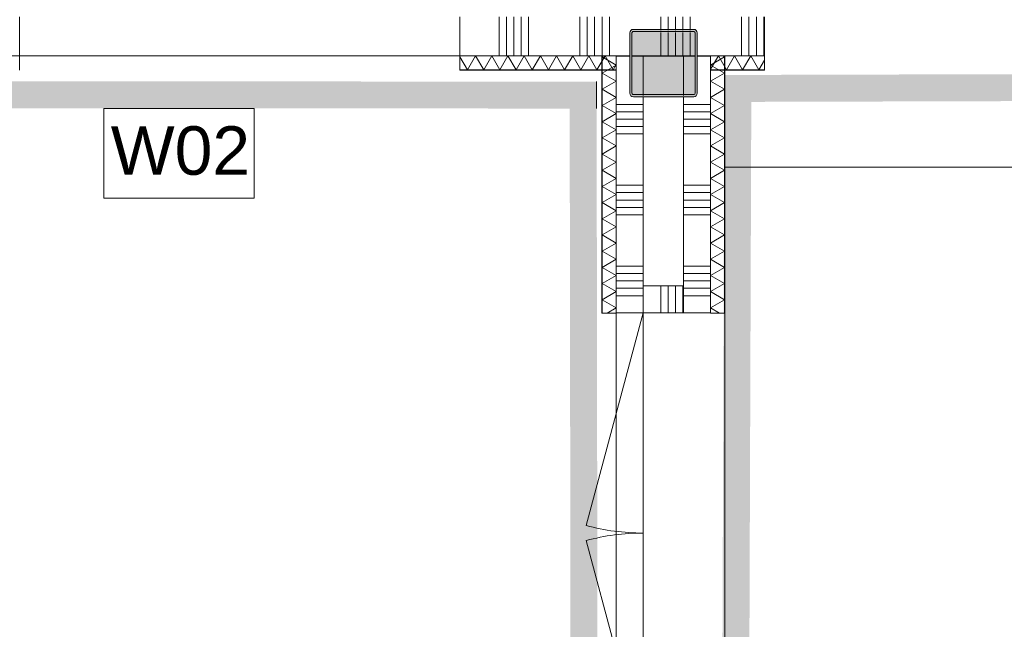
# Model space of a CAD drawing. Header units: millimetres. Extents: x -409 to 257590, y -7854 to 67330.
# Tile 82 of 205: x 43221 to 46875, y 19162 to 21424. Entities that reach past the tile are written whole.
import ezdxf

# ---------------------------------------------------------------- set-up
doc = ezdxf.new("R2010")
doc.units = ezdxf.units.MM
doc.header["$MEASUREMENT"] = 0
for name, color, linetype in [('New_22 NC Binnenwanden', 7, 'Continuous'), ('New_22 NC Binnenwanden Deuren', 7, 'Continuous'), ('New_22 NC Binnenwanden Doorsnede-arcering', 7, 'Continuous'), ('New_22 NC Binnenwanden Laagscheidingslijnen', 7, 'Continuous'), ('New_Info Wandafwerking aanduiding', 7, 'Continuous'), ('New_Info Wandafwerking aanduiding Doorsnede-arcering', 7, 'Continuous'), ('New_Z Ruimtefuncties Zone omranding', 7, 'Continuous'), ('S-COLS-____-OTLN.RVT S', 7, 'Continuous'), ('S-COLS-____-OTLN.RVT S 2D arcering', 7, 'Continuous')]:
    doc.layers.add(name, color=color, linetype=linetype)
doc.styles.add('GENERATED_STYLE_1', font='txt')

# ---------------------------------------------------------------- blocks, each defined once
blk = doc.blocks.new('*X49')
at = {"layer": 'New_22 NC Binnenwanden Doorsnede-arcering', "color": 254, "linetype": 'Continuous', "lineweight": 0, "true_color": 0xe9ebeb}
for p, q in [((45000, 21435), (45000, 21398.3)), ((45027.4, 21435), (45027.4, 21398.3)), ((45054.9, 21435), (45054.9, 21398.3)), ((45082.3, 21435), (45082.3, 21398.3)), ((45109.7, 21435), (45109.7, 21398.3)), ((45300, 21435), (45300, 21398.3)), ((45327.4, 21435), (45327.4, 21398.3)), ((45354.9, 21435), (45354.9, 21398.3)), ((45382.3, 21435), (45382.3, 21398.3)), ((45409.7, 21435), (45409.7, 21398.3)), ((45600, 21435), (45600, 21398.3)), ((45627.4, 21435), (45627.4, 21398.3)), ((45654.9, 21435), (45654.9, 21398.3)), ((45682.3, 21435), (45682.3, 21398.3)), ((45709.7, 21435), (45709.7, 21398.3)), ((45900, 21435), (45900, 21398.3)), ((45927.4, 21435), (45927.4, 21398.3)), ((45954.9, 21435), (45954.9, 21398.3)), ((45982.3, 21435), (45982.3, 21398.3)), ((45000, 21398.3), (45000, 21290)), ((45027.4, 21398.3), (45027.4, 21290)), ((45054.9, 21398.3), (45054.9, 21290)), ((45082.3, 21398.3), (45082.3, 21290)), ((45109.7, 21398.3), (45109.7, 21290)), ((45300, 21398.3), (45300, 21290)), ((45327.4, 21398.3), (45327.4, 21290)), ((45354.9, 21398.3), (45354.9, 21290)), ((45382.3, 21398.3), (45382.3, 21290)), ((45409.7, 21398.3), (45409.7, 21290)), ((45600, 21398.3), (45600, 21385)), ((45627.4, 21398.3), (45627.4, 21385)), ((45654.9, 21398.3), (45654.9, 21385)), ((45682.3, 21398.3), (45682.3, 21385)), ((45709.7, 21398.3), (45709.7, 21385)), ((45900, 21398.3), (45900, 21290)), ((45927.4, 21398.3), (45927.4, 21290)), ((45954.9, 21398.3), (45954.9, 21290)), ((45982.3, 21398.3), (45982.3, 21290))]:
    blk.add_line(p, q, dxfattribs=at)
blk = doc.blocks.new('*X55')
at = {"layer": 'New_22 NC Binnenwanden Doorsnede-arcering', "color": 254, "linetype": 'Continuous', "lineweight": 0, "true_color": 0xe9ebeb}
for p, q in [((45600, 21377), (45600, 21290)), ((45627.4, 21377), (45627.4, 21290)), ((45654.9, 21377), (45654.9, 21290)), ((45682.3, 21377), (45682.3, 21290)), ((45709.7, 21377), (45709.7, 21290))]:
    blk.add_line(p, q, dxfattribs=at)
blk = doc.blocks.new('D2 22')
at = {"layer": 'New_22 NC Binnenwanden Deuren', "color": 1, "linetype": 'Continuous', "lineweight": 0}
for p, q in [((-817, 0), (-27.8, 211.5)), ((817, 0), (27.8, 211.5)), ((-817, 0), (0, 0)), ((817, 0), (0, 0))]:
    blk.add_line(p, q, dxfattribs=at)
at = {"layer": 'New_22 NC Binnenwanden Deuren', "color": 7, "linetype": 'Continuous', "lineweight": 0}
for p, q in [((-817, -25), (-817, -139)), ((-817, -25), (-817, -139)), ((817, -25), (817, -139)), ((817, -25), (817, -139)), ((-817, -139), (-817, -170)), ((817, -139), (817, -170))]:
    blk.add_line(p, q, dxfattribs=at)
at = {"layer": 'New_22 NC Binnenwanden Deuren', "color": 1, "linetype": 'Continuous', "lineweight": 0}
for centre, start, end in [((-817, 0), 0, 15), ((817, 0), 165, 180)]:
    blk.add_arc(centre, 817, start, end, dxfattribs=at)
blk = doc.blocks.new('D1 22')
at = {"layer": 'New_22 NC Binnenwanden Deuren', "color": 1, "linetype": 'Continuous', "lineweight": 0}
for q in [(-481.8, 267.6), (-517, 0)]:
    blk.add_line((517, 0), q, dxfattribs=at)
at = {"layer": 'New_22 NC Binnenwanden Deuren', "color": 7, "linetype": 'Continuous', "lineweight": 0}
for p, q in [((-517, -25), (-517, -139)), ((-517, -25), (-517, -139)), ((517, -25), (517, -139)), ((517, -25), (517, -139)), ((-517, -139), (-517, -170)), ((517, -139), (517, -170))]:
    blk.add_line(p, q, dxfattribs=at)
at = {"layer": 'New_22 NC Binnenwanden Deuren', "color": 1, "linetype": 'Continuous', "lineweight": 0}
blk.add_arc((517, 0), 1034, 165, 180, dxfattribs=at)
blk = doc.blocks.new('Wall_3_2', base_point=(33309.9, 21290))
at = {"layer": 'New_22 NC Binnenwanden', "color": 8, "linetype": 'Continuous', "lineweight": 0, "true_color": 0x778488}
for p, q in [((44855.1, 21435), (44855.1, 21321)), ((45985, 21435), (45985, 21321)), ((44855.1, 21321), (44855.1, 21290)), ((45985, 21321), (45985, 21290))]:
    blk.add_line(p, q, dxfattribs=at)
at = {"layer": 'New_22 NC Binnenwanden', "color": 8, "linetype": 'Continuous', "lineweight": 0, "true_color": 0x778488, "flags": 128}
for points in [[(44855.1, 21290), (45485, 21290)], [(45493, 21290), (45727, 21290)], [(45735, 21290), (45985, 21290)]]:
    blk.add_lwpolyline(points, dxfattribs=at)
at = {"layer": 'New_22 NC Binnenwanden', "color": 8, "lineweight": 0, "true_color": 0x778488}
for name in ['*X49', '*X55']:
    blk.add_blockref(name, (0, 0), dxfattribs=at)
at = {"layer": 'New_22 NC Binnenwanden Deuren', "color": 1, "linetype": 'Continuous', "lineweight": 0, "zscale": 1000}
blk.add_blockref('D1 22', (46502, 21460), dxfattribs=at)
at = {"layer": 'New_22 NC Binnenwanden Deuren', "color": 1, "linetype": 'Continuous', "lineweight": 0, "xscale": -1, "zscale": 1000}
blk.add_blockref('D2 22', (44038.1, 21460), dxfattribs=at)
blk = doc.blocks.new('*X224')
at = {"layer": 'New_22 NC Binnenwanden Doorsnede-arcering', "color": 254, "linetype": 'Continuous', "lineweight": 0, "true_color": 0xe9ebeb}
for p, q in [((45685, 21109.7), (45785, 21109.7)), ((45685, 21082.3), (45785, 21082.3)), ((45685, 21054.9), (45785, 21054.9)), ((45685, 21027.4), (45785, 21027.4)), ((45685, 21000), (45785, 21000)), ((45685, 20809.7), (45785, 20809.7)), ((45685, 20782.3), (45785, 20782.3)), ((45685, 20754.9), (45785, 20754.9)), ((45685, 20727.4), (45785, 20727.4)), ((45685, 20700), (45785, 20700)), ((45685, 20509.7), (45785, 20509.7)), ((45685, 20482.3), (45785, 20482.3)), ((45685, 20454.9), (45785, 20454.9)), ((45685, 20427.4), (45785, 20427.4)), ((45685, 20400), (45785, 20400))]:
    blk.add_line(p, q, dxfattribs=at)
blk = doc.blocks.new('*X233')
at = {"layer": 'New_22 NC Binnenwanden Doorsnede-arcering', "color": 254, "linetype": 'Continuous', "lineweight": 0, "true_color": 0xe9ebeb}
for p, q in [((45435, 21109.7), (45535, 21109.7)), ((45435, 21082.3), (45535, 21082.3)), ((45435, 21054.9), (45535, 21054.9)), ((45435, 21027.4), (45535, 21027.4)), ((45435, 21000), (45535, 21000)), ((45435, 20809.7), (45535, 20809.7)), ((45435, 20782.3), (45535, 20782.3)), ((45435, 20754.9), (45535, 20754.9)), ((45435, 20727.4), (45535, 20727.4)), ((45435, 20700), (45535, 20700)), ((45435, 20509.7), (45535, 20509.7)), ((45435, 20482.3), (45535, 20482.3)), ((45435, 20454.9), (45535, 20454.9)), ((45435, 20427.4), (45535, 20427.4)), ((45435, 20400), (45535, 20400))]:
    blk.add_line(p, q, dxfattribs=at)
blk = doc.blocks.new('D2 22_3')
at = {"layer": 'New_22 NC Binnenwanden Deuren', "color": 1, "linetype": 'Continuous', "lineweight": 0}
for p, q in [((-817, 0), (-27.8, 211.5)), ((817, 0), (27.8, 211.5)), ((-817, 0), (0, 0)), ((817, 0), (0, 0))]:
    blk.add_line(p, q, dxfattribs=at)
at = {"layer": 'New_22 NC Binnenwanden Deuren', "color": 7, "linetype": 'Continuous', "lineweight": 0}
for p, q in [((-817, 100), (-817, 0)), ((817, 100), (817, 0)), ((-817, 0), (-817, -139)), ((-817, 0), (-817, -139)), ((817, 0), (817, -139)), ((817, 0), (817, -139)), ((-817, -139), (-817, -150)), ((817, -139), (817, -150)), ((-817, -150), (-817, -250)), ((817, -150), (817, -250))]:
    blk.add_line(p, q, dxfattribs=at)
at = {"layer": 'New_22 NC Binnenwanden Deuren', "color": 1, "linetype": 'Continuous', "lineweight": 0}
for centre, start, end in [((-817, 0), 0, 15), ((817, 0), 165, 180)]:
    blk.add_arc(centre, 817, start, end, dxfattribs=at)
blk = doc.blocks.new('Wall_36_2', base_point=(45610, 325))
at = {"layer": 'New_22 NC Binnenwanden', "color": 8, "linetype": 'Continuous', "lineweight": 0, "true_color": 0x778488}
for p, q in [((45435, 20336.4), (45535, 20336.4)), ((45535, 20336.4), (45674, 20336.4)), ((45674, 20336.4), (45685, 20336.4)), ((45685, 20336.4), (45785, 20336.4))]:
    blk.add_line(p, q, dxfattribs=at)
at = {"layer": 'New_22 NC Binnenwanden', "color": 8, "linetype": 'Continuous', "lineweight": 0, "true_color": 0x778488, "flags": 128}
for points in [[(45485, 21289), (45435, 21289)], [(45435, 21289), (45435, 20336.4)], [(45535, 21289), (45493, 21289)], [(45685, 21289), (45535, 21289)], [(45727, 21289), (45685, 21289)], [(45785, 21289), (45735, 21289)], [(45785, 20336.4), (45785, 21289)]]:
    blk.add_lwpolyline(points, dxfattribs=at)
at = {"layer": 'New_22 NC Binnenwanden Laagscheidingslijnen', "color": 8, "linetype": 'Continuous', "lineweight": 0, "true_color": 0x778488}
for p, q in [((45535, 21289), (45535, 21143)), ((45685, 21143), (45685, 21289)), ((45535, 21135), (45535, 20336.4)), ((45685, 20336.4), (45685, 21135))]:
    blk.add_line(p, q, dxfattribs=at)
at = {"layer": 'New_22 NC Binnenwanden', "color": 8, "lineweight": 0, "true_color": 0x778488}
for name in ['*X233', '*X224']:
    blk.add_blockref(name, (0, 0), dxfattribs=at)
at = {"layer": 'New_22 NC Binnenwanden Deuren', "color": 1, "linetype": 'Continuous', "lineweight": 0, "zscale": 1000, "rotation": 90}
blk.add_blockref('D2 22_3', (45535, 19519.4), dxfattribs=at)
blk = doc.blocks.new('*X466')
at = {"layer": 'New_22 NC Binnenwanden Doorsnede-arcering', "color": 254, "linetype": 'Continuous', "lineweight": 0, "true_color": 0xe9ebeb}
for p, q in [((44855.1, 21286.7), (44883.2, 21238)), ((44913.2, 21290), (44883.2, 21238)), ((44913.2, 21290), (44943.3, 21238)), ((44973.3, 21290), (44943.3, 21238)), ((44973.3, 21290), (45003.3, 21238)), ((45033.3, 21290), (45003.3, 21238)), ((45033.3, 21290), (45063.3, 21238)), ((45093.4, 21290), (45063.3, 21238)), ((45093.4, 21290), (45123.4, 21238)), ((45153.4, 21290), (45123.4, 21238)), ((45153.4, 21290), (45183.4, 21238)), ((45213.5, 21290), (45183.4, 21238)), ((45213.5, 21290), (45243.5, 21238)), ((45273.5, 21290), (45243.5, 21238)), ((45273.5, 21290), (45303.5, 21238)), ((45333.5, 21290), (45303.5, 21238)), ((45333.5, 21290), (45363.6, 21238)), ((45393.6, 21290), (45363.6, 21238)), ((45393.6, 21290), (45423.6, 21238)), ((45435, 21257.7), (45423.6, 21238))]:
    blk.add_line(p, q, dxfattribs=at)
blk = doc.blocks.new('D rechthoekige opening 22_9')
at = {"layer": 'New_22 NC Binnenwanden Deuren', "color": 9, "linetype": 'Continuous', "lineweight": 0}
for p, q in [((-817, 52), (-817, 53)), ((-817, 0), (-817, 52)), ((817, 52), (817, 53)), ((817, 0), (817, 52))]:
    blk.add_line(p, q, dxfattribs=at)
blk = doc.blocks.new('Wall_103_2', base_point=(33603, 21290))
at = {"layer": 'New_22 NC Binnenwanden', "color": 8, "linetype": 'Continuous', "lineweight": 0, "true_color": 0x778488}
for p, q in [((44855.1, 21290), (44855.1, 21238)), ((44855.1, 21238), (44855.1, 21237))]:
    blk.add_line(p, q, dxfattribs=at)
at = {"layer": 'New_22 NC Binnenwanden', "color": 8, "linetype": 'Continuous', "lineweight": 0, "true_color": 0x778488, "flags": 128}
for points in [[(45435, 21290), (44855.1, 21290)], [(45435, 21237), (45435, 21290)], [(44855.1, 21237), (45435, 21237)]]:
    blk.add_lwpolyline(points, dxfattribs=at)
at = {"layer": 'New_22 NC Binnenwanden Laagscheidingslijnen', "color": 8, "linetype": 'Continuous', "lineweight": 0, "true_color": 0x778488}
blk.add_line((44855.1, 21238), (45435, 21238), dxfattribs=at)
at = {"layer": 'New_22 NC Binnenwanden', "color": 8, "lineweight": 0, "true_color": 0x778488}
blk.add_blockref('*X466', (0, 0), dxfattribs=at)
at = {"layer": 'New_22 NC Binnenwanden Deuren', "color": 1, "linetype": 'Continuous', "lineweight": 0, "xscale": -1, "zscale": 1000, "rotation": 180}
blk.add_blockref('D rechthoekige opening 22_9', (44038.1, 21290), dxfattribs=at)
blk = doc.blocks.new('*X471')
at = {"layer": 'New_22 NC Binnenwanden Doorsnede-arcering', "color": 254, "linetype": 'Continuous', "lineweight": 0, "true_color": 0xe9ebeb}
for p, q in [((45813.9, 21290), (45785, 21239.9)), ((45813.9, 21290), (45843.9, 21238)), ((45873.9, 21290), (45843.9, 21238)), ((45873.9, 21290), (45904, 21238)), ((45934, 21290), (45904, 21238)), ((45934, 21290), (45964, 21238)), ((45985, 21274.4), (45964, 21238))]:
    blk.add_line(p, q, dxfattribs=at)
blk = doc.blocks.new('D rechthoekige opening 22_13')
at = {"layer": 'New_22 NC Binnenwanden Deuren', "color": 9, "linetype": 'Continuous', "lineweight": 0}
for p, q in [((-517, 59), (-517, 60)), ((-517, 7), (-517, 59)), ((517, 59), (517, 60)), ((517, 7), (517, 59))]:
    blk.add_line(p, q, dxfattribs=at)
blk = doc.blocks.new('Wall_104_2', base_point=(57670, 21290))
at = {"layer": 'New_22 NC Binnenwanden', "color": 8, "linetype": 'Continuous', "lineweight": 0, "true_color": 0x778488}
for p, q in [((45985, 21290), (45985, 21238)), ((45985, 21238), (45985, 21237))]:
    blk.add_line(p, q, dxfattribs=at)
at = {"layer": 'New_22 NC Binnenwanden', "color": 8, "linetype": 'Continuous', "lineweight": 0, "true_color": 0x778488, "flags": 128}
for points in [[(45985, 21290), (45785, 21290)], [(45785, 21290), (45785, 21237)], [(45785, 21237), (45985, 21237)]]:
    blk.add_lwpolyline(points, dxfattribs=at)
at = {"layer": 'New_22 NC Binnenwanden Laagscheidingslijnen', "color": 8, "linetype": 'Continuous', "lineweight": 0, "true_color": 0x778488}
blk.add_line((45785, 21238), (45985, 21238), dxfattribs=at)
at = {"layer": 'New_22 NC Binnenwanden', "color": 8, "lineweight": 0, "true_color": 0x778488}
blk.add_blockref('*X471', (0, 0), dxfattribs=at)
at = {"layer": 'New_22 NC Binnenwanden Deuren', "color": 1, "linetype": 'Continuous', "lineweight": 0, "xscale": -1, "zscale": 1000, "rotation": 180}
blk.add_blockref('D rechthoekige opening 22_13', (46502, 21297), dxfattribs=at)
blk = doc.blocks.new('*X484')
at = {"layer": 'New_22 NC Binnenwanden Doorsnede-arcering', "color": 254, "linetype": 'Continuous', "lineweight": 0, "true_color": 0xe9ebeb}
for p, q in [((45785, 21255.7), (45837, 21285.7)), ((45829.6, 21290), (45837, 21285.7)), ((45785, 21255.7), (45837, 21225.7)), ((45785, 21195.7), (45837, 21225.7)), ((45785, 21195.7), (45837, 21165.7)), ((45785, 21135.6), (45837, 21165.7)), ((45785, 21135.6), (45837, 21105.6)), ((45785, 21075.6), (45837, 21105.6)), ((45785, 21075.6), (45837, 21045.6)), ((45785, 21015.5), (45837, 21045.6)), ((45785, 21015.5), (45837, 20985.5)), ((45785, 20955.5), (45837, 20985.5)), ((45785, 20955.5), (45837, 20925.5)), ((45785, 20895.5), (45837, 20925.5)), ((45785, 20895.5), (45837, 20865.4)), ((45785, 20835.4), (45837, 20865.4)), ((45785, 20835.4), (45837, 20805.4)), ((45785, 20775.4), (45837, 20805.4)), ((45785, 20775.4), (45837, 20745.3)), ((45785, 20715.3), (45837, 20745.3)), ((45785, 20715.3), (45837, 20685.3)), ((45785, 20655.3), (45837, 20685.3)), ((45785, 20655.3), (45837, 20625.3)), ((45785, 20595.2), (45837, 20625.3)), ((45785, 20595.2), (45837, 20565.2)), ((45785, 20535.2), (45837, 20565.2)), ((45785, 20535.2), (45837, 20505.2)), ((45785, 20475.1), (45837, 20505.2)), ((45785, 20475.1), (45837, 20445.1)), ((45785, 20415.1), (45837, 20445.1)), ((45785, 20415.1), (45837, 20385.1)), ((45785, 20355.1), (45837, 20385.1)), ((45785, 20355.1), (45818.4, 20335.8))]:
    blk.add_line(p, q, dxfattribs=at)
blk = doc.blocks.new('D rechthoekige opening 22_15')
at = {"layer": 'New_22 NC Binnenwanden Deuren', "color": 9, "linetype": 'Continuous', "lineweight": 0}
for p, q in [((-816.7, 8), (-816.7, 60)), ((816.7, 8), (816.7, 60)), ((-816.7, 7), (-816.7, 8)), ((816.7, 7), (816.7, 8))]:
    blk.add_line(p, q, dxfattribs=at)
blk = doc.blocks.new('Wall_105_2', base_point=(45785, 21290))
at = {"layer": 'New_22 NC Binnenwanden', "color": 8, "linetype": 'Continuous', "lineweight": 0, "true_color": 0x778488}
for p, q in [((45837, 20335.8), (45785, 20335.8)), ((45838, 20335.8), (45837, 20335.8))]:
    blk.add_line(p, q, dxfattribs=at)
at = {"layer": 'New_22 NC Binnenwanden', "color": 8, "linetype": 'Continuous', "lineweight": 0, "true_color": 0x778488, "flags": 128}
for points in [[(45785, 21290), (45785, 20335.8)], [(45785, 21290), (45837, 21290)], [(45837, 21290), (45838, 21290)], [(45838, 20335.8), (45838, 21290)]]:
    blk.add_lwpolyline(points, dxfattribs=at)
at = {"layer": 'New_22 NC Binnenwanden Laagscheidingslijnen', "color": 8, "linetype": 'Continuous', "lineweight": 0, "true_color": 0x778488}
blk.add_line((45837, 20335.8), (45837, 21290), dxfattribs=at)
at = {"layer": 'New_22 NC Binnenwanden', "color": 8, "lineweight": 0, "true_color": 0x778488}
blk.add_blockref('*X484', (0, 0), dxfattribs=at)
at = {"layer": 'New_22 NC Binnenwanden Deuren', "color": 1, "linetype": 'Continuous', "lineweight": 0, "xscale": -1, "zscale": 1000, "rotation": 90}
blk.add_blockref('D rechthoekige opening 22_15', (45845, 19519.1), dxfattribs=at)
blk = doc.blocks.new('*X534')
at = {"layer": 'New_22 NC Binnenwanden Doorsnede-arcering', "color": 254, "linetype": 'Continuous', "lineweight": 0, "true_color": 0xe9ebeb}
for p, q in [((45390.4, 21290), (45383, 21285.7)), ((45435, 21255.7), (45383, 21285.7)), ((45435, 21255.7), (45383, 21225.7)), ((45435, 21195.7), (45383, 21225.7)), ((45435, 21195.7), (45383, 21165.7)), ((45435, 21135.6), (45383, 21165.7)), ((45435, 21135.6), (45383, 21105.6)), ((45435, 21075.6), (45383, 21105.6)), ((45435, 21075.6), (45383, 21045.6)), ((45435, 21015.5), (45383, 21045.6)), ((45435, 21015.5), (45383, 20985.5)), ((45435, 20955.5), (45383, 20985.5)), ((45435, 20955.5), (45383, 20925.5)), ((45435, 20895.5), (45383, 20925.5)), ((45435, 20895.5), (45383, 20865.4)), ((45435, 20835.4), (45383, 20865.4)), ((45435, 20835.4), (45383, 20805.4)), ((45435, 20775.4), (45383, 20805.4)), ((45435, 20775.4), (45383, 20745.3)), ((45435, 20715.3), (45383, 20745.3)), ((45435, 20715.3), (45383, 20685.3)), ((45435, 20655.3), (45383, 20685.3)), ((45435, 20655.3), (45383, 20625.3)), ((45435, 20595.2), (45383, 20625.3)), ((45435, 20595.2), (45383, 20565.2)), ((45435, 20535.2), (45383, 20565.2)), ((45435, 20535.2), (45383, 20505.2)), ((45435, 20475.1), (45383, 20505.2)), ((45435, 20475.1), (45383, 20445.1)), ((45435, 20415.1), (45383, 20445.1)), ((45435, 20415.1), (45383, 20385.1)), ((45435, 20355.1), (45383, 20385.1)), ((45435, 20355.1), (45401.6, 20335.8))]:
    blk.add_line(p, q, dxfattribs=at)
blk = doc.blocks.new('Wall_117_2', base_point=(45435, 21290))
at = {"layer": 'New_22 NC Binnenwanden', "color": 8, "linetype": 'Continuous', "lineweight": 0, "true_color": 0x778488}
for p, q in [((45382, 20335.8), (45383, 20335.8)), ((45383, 20335.8), (45435, 20335.8))]:
    blk.add_line(p, q, dxfattribs=at)
at = {"layer": 'New_22 NC Binnenwanden', "color": 8, "linetype": 'Continuous', "lineweight": 0, "true_color": 0x778488, "flags": 128}
for points in [[(45382, 21290), (45382, 20335.8)], [(45435, 21290), (45382, 21290)], [(45435, 20335.8), (45435, 21290)]]:
    blk.add_lwpolyline(points, dxfattribs=at)
at = {"layer": 'New_22 NC Binnenwanden Laagscheidingslijnen', "color": 8, "linetype": 'Continuous', "lineweight": 0, "true_color": 0x778488}
blk.add_line((45383, 21290), (45383, 20335.8), dxfattribs=at)
at = {"layer": 'New_22 NC Binnenwanden', "color": 8, "lineweight": 0, "true_color": 0x778488}
blk.add_blockref('*X534', (0, 0), dxfattribs=at)
at = {"layer": 'New_22 NC Binnenwanden Deuren', "color": 1, "linetype": 'Continuous', "lineweight": 0, "zscale": 1000, "rotation": 270}
blk.add_blockref('D rechthoekige opening 22_15', (45375, 19519.1), dxfattribs=at)
blk = doc.blocks.new('*X1357')
at = {"layer": 'New_22 NC Binnenwanden Doorsnede-arcering', "color": 254, "linetype": 'Continuous', "lineweight": 0, "true_color": 0xe9ebeb}
for p, q in [((45600, 20436.4), (45600, 20336.4)), ((45627.4, 20436.4), (45627.4, 20336.4)), ((45654.9, 20436.4), (45654.9, 20336.4)), ((45682.3, 20436.4), (45682.3, 20336.4))]:
    blk.add_line(p, q, dxfattribs=at)
blk = doc.blocks.new('Wall_317_2', base_point=(45535, 20336.4))
at = {"layer": 'New_22 NC Binnenwanden', "color": 8, "linetype": 'Continuous', "lineweight": 0, "true_color": 0x778488, "flags": 128}
for points in [[(45685, 20436.4), (45535, 20436.4)], [(45535, 20436.4), (45535, 20336.4)], [(45685, 20336.4), (45685, 20436.4)], [(45535, 20336.4), (45685, 20336.4)]]:
    blk.add_lwpolyline(points, dxfattribs=at)
at = {"layer": 'New_22 NC Binnenwanden', "color": 8, "lineweight": 0, "true_color": 0x778488}
blk.add_blockref('*X1357', (0, 0), dxfattribs=at)
blk = doc.blocks.new('Column 419[102]_2', base_point=(0.5, 3))
at = {"layer": 'S-COLS-____-OTLN.RVT S 2D arcering', "linetype": 'Continuous', "lineweight": 0, "true_color": 0x778488}
h = blk.add_hatch(color=8, dxfattribs=at)
h.paths.add_polyline_path([(45485.5, 21151), (45486.5, 21146), (45489.3, 21141.8), (45493.5, 21138.9), (45498.5, 21138), (45722.5, 21138), (45727.5, 21138.9), (45731.7, 21141.8), (45734.5, 21146), (45735.5, 21151), (45735.5, 21375), (45734.5, 21379.9), (45731.7, 21384.1), (45727.5, 21387), (45722.5, 21388), (45498.5, 21388), (45493.5, 21387), (45489.3, 21384.1), (45486.5, 21379.9), (45485.5, 21375)])
h.paths.add_polyline_path([(45722.5, 21146), (45498.5, 21146), (45496.6, 21146.3), (45495, 21147.4), (45493.9, 21149), (45493.5, 21151), (45493.5, 21375), (45493.9, 21376.9), (45495, 21378.5), (45496.6, 21379.6), (45498.5, 21380), (45722.5, 21380), (45724.4, 21379.6), (45726.1, 21378.5), (45727.1, 21376.9), (45727.5, 21375), (45727.5, 21151), (45727.1, 21149), (45726.1, 21147.4), (45724.4, 21146.3)], flags=0)
blk.add_hatch(color=8, dxfattribs=at).paths.add_polyline_path([(45722.5, 21380), (45498.5, 21380), (45496.6, 21379.6), (45495, 21378.5), (45493.9, 21376.9), (45493.5, 21375), (45493.5, 21151), (45493.9, 21149), (45495, 21147.4), (45496.6, 21146.3), (45498.5, 21146), (45722.5, 21146), (45724.4, 21146.3), (45726.1, 21147.4), (45727.1, 21149), (45727.5, 21151), (45727.5, 21375), (45727.1, 21376.9), (45726.1, 21378.5), (45724.4, 21379.6)])
at = {"layer": 'S-COLS-____-OTLN.RVT S', "color": 1, "linetype": 'Continuous', "lineweight": 0}
for p, q in [((45486.5, 21379.9), (45485.5, 21375)), ((45485.5, 21375), (45485.5, 21151)), ((45489.3, 21384.1), (45486.5, 21379.9)), ((45493.5, 21387), (45489.3, 21384.1)), ((45498.5, 21388), (45493.5, 21387)), ((45493.5, 21375), (45493.9, 21376.9)), ((45493.5, 21151), (45493.5, 21375)), ((45493.9, 21376.9), (45495, 21378.5)), ((45495, 21378.5), (45496.6, 21379.6)), ((45496.6, 21379.6), (45498.5, 21380)), ((45722.5, 21388), (45498.5, 21388)), ((45498.5, 21380), (45722.5, 21380)), ((45727.5, 21387), (45722.5, 21388)), ((45722.5, 21380), (45724.4, 21379.6)), ((45724.4, 21379.6), (45726.1, 21378.5)), ((45726.1, 21378.5), (45727.1, 21376.9)), ((45727.1, 21376.9), (45727.5, 21375)), ((45731.7, 21384.1), (45727.5, 21387)), ((45727.5, 21375), (45727.5, 21151)), ((45734.5, 21379.9), (45731.7, 21384.1)), ((45735.5, 21375), (45734.5, 21379.9)), ((45735.5, 21151), (45735.5, 21375)), ((45485.5, 21151), (45486.5, 21146)), ((45486.5, 21146), (45489.3, 21141.8)), ((45489.3, 21141.8), (45493.5, 21138.9)), ((45493.9, 21149), (45493.5, 21151)), ((45493.5, 21138.9), (45498.5, 21138)), ((45495, 21147.4), (45493.9, 21149)), ((45496.6, 21146.3), (45495, 21147.4)), ((45498.5, 21146), (45496.6, 21146.3)), ((45722.5, 21146), (45498.5, 21146)), ((45498.5, 21138), (45722.5, 21138)), ((45724.4, 21146.3), (45722.5, 21146)), ((45722.5, 21138), (45727.5, 21138.9)), ((45726.1, 21147.4), (45724.4, 21146.3)), ((45727.1, 21149), (45726.1, 21147.4)), ((45727.5, 21151), (45727.1, 21149)), ((45727.5, 21138.9), (45731.7, 21141.8)), ((45731.7, 21141.8), (45734.5, 21146)), ((45734.5, 21146), (45735.5, 21151))]:
    blk.add_line(p, q, dxfattribs=at)
blk = doc.blocks.new('Wall_526_2', base_point=(57578.3, 21202))
at = {"layer": 'New_Info Wandafwerking aanduiding Doorsnede-arcering', "linetype": 'Continuous', "lineweight": 0, "true_color": 0x552178}
for points in [[(57528.6, 21251.9), (45936.5, 21219.1), (45936.2, 21119.1), (57528.1, 21151.9)], [(45836.2, 21118.9), (45936.2, 21119.1), (45836.5, 21218.9)], [(45836.5, 21218.9), (45936.2, 21119.1), (45936.5, 21219.1)]]:
    blk.add_hatch(color=187, dxfattribs=at).paths.add_polyline_path(points)
at = {"layer": 'New_Info Wandafwerking aanduiding', "color": 9, "linetype": 'Continuous', "lineweight": 0, "flags": 128}
blk.add_lwpolyline([(45836.5, 21218.9), (45836.2, 21118.9)], dxfattribs=at)
blk = doc.blocks.new('Wall_527_2', base_point=(45886.4, 21169))
at = {"layer": 'New_Info Wandafwerking aanduiding Doorsnede-arcering', "linetype": 'Continuous', "lineweight": 0, "true_color": 0x552178}
blk.add_hatch(color=187, dxfattribs=at).paths.add_polyline_path([(45836.2, 21118.9), (45764.2, 476.7), (45864.2, 476.4), (45936.2, 21119.1)])
blk = doc.blocks.new('Wall_533_2', base_point=(33654.6, 21148.6))
at = {"layer": 'New_Info Wandafwerking aanduiding Doorsnede-arcering', "linetype": 'Continuous', "lineweight": 0, "true_color": 0x552178}
for points in [[(33704.6, 21098.6), (45262.3, 21094.4), (45262.1, 21194.4), (33704.6, 21198.6)], [(45262.1, 21194.4), (45262.3, 21094.4), (45362.1, 21194.3)], [(45262.3, 21094.4), (45362.3, 21094.3), (45362.1, 21194.3)]]:
    blk.add_hatch(color=187, dxfattribs=at).paths.add_polyline_path(points)
at = {"layer": 'New_Info Wandafwerking aanduiding', "color": 9, "linetype": 'Continuous', "lineweight": 0, "flags": 128}
blk.add_lwpolyline([(45362.1, 21194.3), (45362.3, 21094.3)], dxfattribs=at)
blk = doc.blocks.new('Wall_534_2', base_point=(45312.2, 21144.3))
at = {"layer": 'New_Info Wandafwerking aanduiding Doorsnede-arcering', "linetype": 'Continuous', "lineweight": 0, "true_color": 0x552178}
blk.add_hatch(color=187, dxfattribs=at).paths.add_polyline_path([(45262.3, 21094.4), (45290.4, 2247.5), (45390.4, 2247.9), (45362.3, 21094.3)])

msp = doc.modelspace()

# ---------------------------------------------------------------- linework, layer by layer
at = {"layer": 'New_Info Wandafwerking aanduiding', "color": 9, "linetype": 'Continuous', "lineweight": 0, "flags": 128}
msp.add_lwpolyline([(43534.2, 21094.8), (44091.1, 21094.8), (44091.1, 20761.9), (43534.2, 20761.9)], close=True, dxfattribs=at)
at = {"layer": 'New_Z Ruimtefuncties Zone omranding', "color": 142, "linetype": 'Continuous', "lineweight": 0, "true_color": 0x0ca2d3, "flags": 128}
for points in [[(33550, 21290), (33550, 323.9), (45435, 323.9), (45435, 18702.4), (45435, 20335.8), (45435, 21290)], [(45838, -89.1), (57723, -88.7), (57723, 20876.3), (45838, 20876.3), (45838, 19923.2), (45838, 18288.7)]]:
    msp.add_lwpolyline(points, close=True, dxfattribs=at)

# ---------------------------------------------------------------- block references
at = {"layer": 'New_22 NC Binnenwanden', "color": 8, "lineweight": 0, "true_color": 0x778488}
for name, p in [('Wall_3_2', (33309.9, 21290)), ('Wall_103_2', (33603, 21290)), ('Wall_36_2', (45610, 325)), ('Wall_117_2', (45435, 21290)), ('Wall_104_2', (57670, 21290)), ('Wall_105_2', (45785, 21290)), ('Wall_317_2', (45535, 20336.4))]:
    msp.add_blockref(name, p, dxfattribs=at)
at = {"layer": 'New_Info Wandafwerking aanduiding', "color": 1, "lineweight": 0}
for name, p in [('Wall_526_2', (57578.3, 21202)), ('Wall_533_2', (33654.6, 21148.6)), ('Wall_527_2', (45886.4, 21169)), ('Wall_534_2', (45312.2, 21144.3))]:
    msp.add_blockref(name, p, dxfattribs=at)
at = {"layer": 'S-COLS-____-OTLN.RVT S', "color": 1, "linetype": 'Continuous', "lineweight": 0}
msp.add_blockref('Column 419[102]_2', (0.5, 3), dxfattribs=at)

# ---------------------------------------------------------------- texts
at = {"layer": 'New_Info Wandafwerking aanduiding', "color": 2, "linetype": 'Continuous', "lineweight": 0, "insert": (43559.2, 21028.6), "char_height": 180, "attachment_point": 1, "style": 'GENERATED_STYLE_1'}
msp.add_mtext('\\A1;{\\pql;\\fArial|b0|i0|c0|p38;W02}', dxfattribs=at)

doc.saveas('drawing.dxf')
